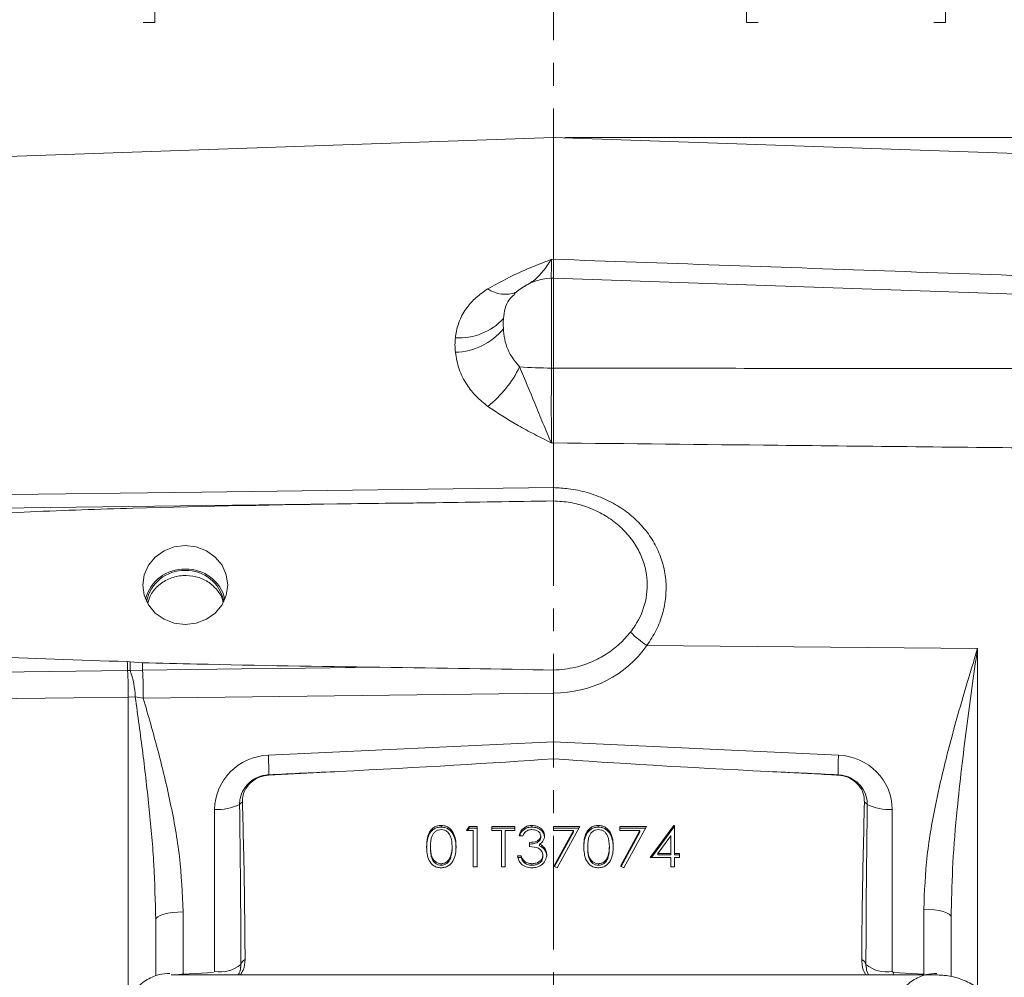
# Model space of a CAD drawing. Header units: inches. Extents: x 0.3 to 33.9, y 0.2 to 21.6.
# Tile 13 of 27: x 21 to 25.3, y 8.9 to 13.1. Entities that reach past the tile are written whole.
import ezdxf

# ---------------------------------------------------------------- set-up
doc = ezdxf.new("R2010")
doc.units = ezdxf.units.IN
doc.header["$MEASUREMENT"] = 0
doc.linetypes.add('CENTERX2', pattern=[0.8, 0.5, -0.1, 0.1, -0.1])
doc.layers.add('SLD-0', color=7, linetype='Continuous', lineweight=15)
doc.styles.add('SLDTEXTSTYLE0', font='TXT', dxfattribs={"width": 0.75})
doc.dimstyles.new('SLDDIMSTYLE0', dxfattribs={"dimtxt": 0.25, "dimasz": 0.13, "dimexe": 0, "dimexo": 0.0625, "dimgap": 0.0625, "dimtad": 0, "dimtih": 1, "dimtoh": 1, "dimrnd": 1e-09, "dimzin": 12, "dimdsep": 46, "dimtxsty": 'SLDTEXTSTYLE0', "dimsah": 1, "dimcen": 0.09, "dimadec": 0, "dimazin": 3, "dimtfac": 1, "dimtofl": 0, "dimtmove": 0, "dimatfit": 3, "dimfxl": 1, "dimfrac": 2, "dimtolj": 1, "dimtzin": 12, "dimarcsym": 0})

# ---------------------------------------------------------------- blocks, each defined once
blk = doc.blocks.new('_D_6')
at = {"layer": 'SLD-0'}
for p, q in [((25.8935, 12.5166), (25.8935, 13.5957)), ((24.2195, 13.5075), (24.1687, 13.5075)), ((24.1687, 13.5075), (24.1687, 13.1106)), ((24.993, 13.5075), (25.0437, 13.5075)), ((25.0437, 13.5075), (25.0437, 13.1106)), ((23.319, 13.4707), (24.0799, 13.4707)), ((25.8935, 13.4707), (25.1325, 13.4707)), ((24.1687, 13.1106), (24.2195, 13.1106)), ((25.0437, 13.1106), (24.993, 13.1106))]:
    blk.add_line(p, q, dxfattribs=at)
for points in [[(23.319, 13.4707), (23.449, 13.4507), (23.449, 13.4907)], [(25.8935, 13.4707), (25.7635, 13.4907), (25.7635, 13.4507)]]:
    blk.add_solid(points, dxfattribs=at)
at = {"layer": 'SLD-0', "char_height": 0.25, "attachment_point": 1, "style": 'SLDTEXTSTYLE0'}
for s, insert in [('2.57', (24.1814, 13.8805, -2.4475)), ('65.4', (24.283, 13.4329, -2.4475))]:
    blk.add_mtext(s, dxfattribs=dict(at, insert=insert))
blk = doc.blocks.new('_D_7')
at = {"layer": 'SLD-0'}
for p, q in [((27.3015, 11.1869), (27.3015, 14.7768)), ((24.8311, 14.6886), (24.7803, 14.6886)), ((24.7803, 14.6886), (24.7803, 14.2917)), ((25.7893, 14.6886), (25.8401, 14.6886)), ((25.8401, 14.6886), (25.8401, 14.2917)), ((23.319, 14.6518), (24.6915, 14.6518)), ((27.3015, 14.6518), (25.9289, 14.6518)), ((24.7803, 14.2917), (24.8311, 14.2917)), ((25.8401, 14.2917), (25.7893, 14.2917))]:
    blk.add_line(p, q, dxfattribs=at)
for points in [[(23.319, 14.6518), (23.449, 14.6318), (23.449, 14.6718)], [(27.3015, 14.6518), (27.1715, 14.6718), (27.1715, 14.6318)]]:
    blk.add_solid(points, dxfattribs=at)
at = {"layer": 'SLD-0', "char_height": 0.25, "attachment_point": 1, "style": 'SLDTEXTSTYLE0'}
for s, insert in [('3.98', (24.8854, 15.0616, -2.4475)), ('101.2', (24.8946, 14.614, -2.4475))]:
    blk.add_mtext(s, dxfattribs=dict(at, insert=insert))
blk = doc.blocks.new('_D_8')
at = {"layer": 'SLD-0'}
for p, q in [((18.751, 11.6936), (18.751, 13.5957)), ((20.5559, 13.5075), (20.5051, 13.5075)), ((20.5051, 13.5075), (20.5051, 13.1106)), ((21.5141, 13.5075), (21.5649, 13.5075)), ((21.5649, 13.5075), (21.5649, 13.1106)), ((18.751, 13.4707), (20.4163, 13.4707)), ((23.319, 13.4707), (21.6537, 13.4707)), ((20.5051, 13.1106), (20.5559, 13.1106)), ((21.5649, 13.1106), (21.5141, 13.1106))]:
    blk.add_line(p, q, dxfattribs=at)
for points in [[(18.751, 13.4707), (18.881, 13.4507), (18.881, 13.4907)], [(23.319, 13.4707), (23.189, 13.4907), (23.189, 13.4507)]]:
    blk.add_solid(points, dxfattribs=at)
at = {"layer": 'SLD-0', "char_height": 0.25, "attachment_point": 1, "style": 'SLDTEXTSTYLE0'}
for s, insert in [('4.57', (20.6101, 13.8805, -2.4475)), ('116.0', (20.6193, 13.4329, -2.4475))]:
    blk.add_mtext(s, dxfattribs=dict(at, insert=insert))
blk = doc.blocks.new('_D_9')
at = {"layer": 'SLD-0'}
for p, q in [((16.776, 12.9103), (16.776, 14.7768)), ((19.5684, 14.6886), (19.5176, 14.6886)), ((19.5176, 14.6886), (19.5176, 14.2917)), ((20.5266, 14.6886), (20.5774, 14.6886)), ((20.5774, 14.6886), (20.5774, 14.2917)), ((16.776, 14.6518), (19.4288, 14.6518)), ((23.319, 14.6518), (20.6662, 14.6518)), ((19.5176, 14.2917), (19.5684, 14.2917)), ((20.5774, 14.2917), (20.5266, 14.2917))]:
    blk.add_line(p, q, dxfattribs=at)
for points in [[(16.776, 14.6518), (16.906, 14.6318), (16.906, 14.6718)], [(23.319, 14.6518), (23.189, 14.6718), (23.189, 14.6318)]]:
    blk.add_solid(points, dxfattribs=at)
at = {"layer": 'SLD-0', "char_height": 0.25, "attachment_point": 1, "style": 'SLDTEXTSTYLE0'}
for s, insert in [('6.54', (19.6226, 15.0616, -2.4475)), ('166.2', (19.6318, 14.614, -2.4475))]:
    blk.add_mtext(s, dxfattribs=dict(at, insert=insert))
blk = doc.blocks.new('_D_11')
at = {"layer": 'SLD-0'}
for p, q in [((23.369, 12.6045), (30.951, 12.6045)), ((30.826, 12.6045), (30.826, 9.2256)), ((30.3469, 8.8515), (30.2962, 8.8515)), ((30.2962, 8.8515), (30.2962, 8.4547)), ((31.3051, 8.8515), (31.3559, 8.8515)), ((31.3559, 8.8515), (31.3559, 8.4547)), ((30.2962, 8.4547), (30.3469, 8.4547)), ((31.3559, 8.4547), (31.3051, 8.4547)), ((30.826, 5.0249), (30.826, 8.4039)), ((26.866, 5.0249), (30.951, 5.0249))]:
    blk.add_line(p, q, dxfattribs=at)
for points in [[(30.826, 12.6045), (30.806, 12.4745), (30.846, 12.4745)], [(30.826, 5.0249), (30.846, 5.1549), (30.806, 5.1549)]]:
    blk.add_solid(points, dxfattribs=at)
at = {"layer": 'SLD-0', "char_height": 0.25, "attachment_point": 1, "style": 'SLDTEXTSTYLE0'}
for s, insert in [('7.58', (30.4012, 9.2246, -2.4475)), ('192.5', (30.4104, 8.7769, -2.4475))]:
    blk.add_mtext(s, dxfattribs=dict(at, insert=insert))

msp = doc.modelspace()

# ---------------------------------------------------------------- linework, layer by layer
at = {"color": 7, "linetype": 'Continuous', "lineweight": 15}
for p, q in [((23.319, 12.6045), (19.7703, 12.4806)), ((25.5232, 12.5276), (23.319, 12.6045)), ((23.319, 12.0686), (23.319, 12.6045)), ((23.3102, 12.0683), (23.319, 12.0686)), ((23.319, 11.9856), (23.3102, 11.9853)), ((25.5232, 11.9086), (23.319, 11.9856)), ((23.319, 11.9856), (23.319, 11.5901)), ((23.3102, 11.5901), (23.319, 11.5901)), ((23.319, 11.2607), (23.3102, 11.2606)), ((23.319, 11.0641), (23.319, 11.2607)), ((23.319, 11.0641), (23.319, 11.064)), ((22.3659, 10.9922), (20.5701, 10.9695)), ((25.1848, 10.3555), (23.7306, 10.3695)), ((21.444, 10.2985), (21.457, 10.2976)), ((21.457, 10.2976), (21.5102, 10.2938)), ((21.4455, 10.2597), (20.5703, 10.2487)), ((21.5115, 10.2607), (21.4564, 10.2595)), ((21.479, 10.1432), (21.4483, 10.1421)), ((21.5142, 10.1375), (21.479, 10.1432)), ((23.319, 10.1602), (21.5142, 10.1375)), ((23.319, 9.945), (23.319, 10.1602)), ((23.319, 10.1602), (23.319, 10.1602)), ((22.0646, 9.887), (23.319, 9.945)), ((23.319, 9.945), (24.5733, 9.887)), ((23.319, 9.945), (23.319, 9.8711)), ((22.3746, 9.815), (22.066, 9.7988)), ((21.8282, 8.9348), (21.8282, 9.6478)), ((24.8098, 9.6478), (24.8098, 8.9348)), ((22.8247, 9.5706), (22.8247, 9.5778)), ((23.2245, 9.5706), (23.2245, 9.5778)), ((23.5165, 9.5706), (23.5165, 9.5778)), ((23.7453, 9.4368), (23.849, 9.5778)), ((23.849, 9.5778), (23.8524, 9.5778)), ((23.849, 9.5706), (23.849, 9.5778)), ((23.8524, 9.5778), (23.8524, 9.4549)), ((22.9365, 9.555), (22.9477, 9.5732)), ((22.9658, 9.555), (22.9365, 9.555)), ((22.9409, 9.555), (22.9477, 9.566)), ((22.9477, 9.5732), (22.9828, 9.5732)), ((22.9477, 9.566), (22.9477, 9.5732)), ((22.9477, 9.566), (22.9828, 9.566)), ((22.9658, 9.3958), (22.9658, 9.555)), ((22.9828, 9.5732), (22.9828, 9.3958)), ((23.0486, 9.5732), (23.1485, 9.5732)), ((23.0486, 9.555), (23.0486, 9.5732)), ((23.0486, 9.566), (23.1485, 9.566)), ((23.09, 9.555), (23.0486, 9.555)), ((23.09, 9.3958), (23.09, 9.555)), ((23.107, 9.555), (23.107, 9.3958)), ((23.1485, 9.555), (23.107, 9.555)), ((23.1485, 9.5732), (23.1485, 9.555)), ((23.185, 9.5323), (23.1679, 9.5323)), ((23.2629, 9.5246), (23.2629, 9.5317)), ((23.319, 9.5732), (23.4359, 9.5732)), ((23.319, 9.555), (23.319, 9.5732)), ((23.319, 9.566), (23.432, 9.566)), ((23.407, 9.555), (23.319, 9.555)), ((23.3213, 9.3988), (23.407, 9.555)), ((23.3244, 9.3973), (23.407, 9.5478)), ((23.4359, 9.5732), (23.336, 9.3913)), ((23.407, 9.5478), (23.407, 9.555)), ((23.6113, 9.5732), (23.7282, 9.5732)), ((23.6113, 9.555), (23.6113, 9.5732)), ((23.6113, 9.566), (23.7243, 9.566)), ((23.6993, 9.555), (23.6113, 9.555)), ((23.6136, 9.3988), (23.6993, 9.555)), ((23.6167, 9.3973), (23.6993, 9.5478)), ((23.7282, 9.5732), (23.6283, 9.3913)), ((23.6993, 9.5478), (23.6993, 9.555)), ((23.7505, 9.4368), (23.849, 9.5706)), ((23.8354, 9.532), (23.7787, 9.4549)), ((23.8354, 9.4549), (23.8354, 9.532)), ((23.849, 9.5706), (23.8524, 9.5706)), ((23.2142, 9.4845), (23.2142, 9.5027)), ((23.2578, 9.488), (23.2578, 9.4952)), ((22.7782, 9.4773), (22.7782, 9.4845)), ((22.8732, 9.4773), (22.8732, 9.4845)), ((23.2727, 9.4398), (23.2727, 9.447)), ((23.2784, 9.4729), (23.2784, 9.48)), ((23.47, 9.4773), (23.47, 9.4845)), ((23.565, 9.4773), (23.565, 9.4845)), ((23.7787, 9.4549), (23.8354, 9.4549)), ((23.7787, 9.4478), (23.7787, 9.4549)), ((23.7787, 9.4478), (23.8354, 9.4478)), ((23.8354, 9.4478), (23.8354, 9.4549)), ((23.8524, 9.4549), (23.8744, 9.4549)), ((23.8524, 9.4478), (23.8524, 9.4549)), ((23.8524, 9.4478), (23.8744, 9.4478)), ((23.8744, 9.4549), (23.8744, 9.4368)), ((22.8252, 9.4023), (22.8252, 9.4095)), ((22.866, 9.4328), (22.866, 9.4399)), ((23.1606, 9.4436), (23.1777, 9.4436)), ((23.1606, 9.4364), (23.1777, 9.4364)), ((23.1777, 9.4364), (23.1777, 9.4436)), ((23.1926, 9.4119), (23.1926, 9.4191)), ((23.2243, 9.4023), (23.2243, 9.4095)), ((23.517, 9.4023), (23.517, 9.4095)), ((23.5578, 9.4328), (23.5578, 9.4399)), ((23.8354, 9.4368), (23.7453, 9.4368)), ((23.8354, 9.3958), (23.8354, 9.4368)), ((23.8524, 9.4368), (23.8524, 9.3958)), ((23.8744, 9.4368), (23.8524, 9.4368)), ((22.9828, 9.3958), (22.9658, 9.3958)), ((23.107, 9.3958), (23.09, 9.3958)), ((23.336, 9.3913), (23.3213, 9.3988)), ((23.6283, 9.3913), (23.6136, 9.3988)), ((23.8524, 9.3958), (23.8354, 9.3958)), ((21.6896, 9.1973), (21.6896, 8.9238)), ((24.9483, 8.9238), (24.9483, 9.2094)), ((25.0698, 9.1997), (25.069, 9.1749)), ((21.569, 8.9165), (21.569, 9.1628)), ((25.069, 9.1749), (25.069, 8.9129)), ((21.6896, 8.9238), (21.8233, 8.93)), ((24.6941, 8.9664), (24.6957, 8.9522)), ((24.8098, 8.9348), (24.8146, 8.93)), ((24.8146, 8.93), (24.9483, 8.9238)), ((25.0003, 8.9206), (21.6366, 8.9206))]:
    msp.add_line(p, q, dxfattribs=at)
at = {"color": 8, "linetype": 'Continuous', "lineweight": 15}
for p, q in [((23.3102, 11.9853), (23.3102, 11.5901)), ((25.1848, 10.3555), (25.1848, 8.8635)), ((21.4483, 8.8598), (21.4483, 10.1421)), ((24.8146, 8.93), (24.8142, 8.9206)), ((24.9483, 8.9238), (24.9482, 8.9206))]:
    msp.add_line(p, q, dxfattribs=at)
at = {"color": 7, "linetype": 'Continuous', "lineweight": 15, "flags": 128}
for points in [[(20.5732, 11.0287), (20.813, 11.0318), (21.7724, 11.0442), (23.319, 11.0641)], [(21.699, 10.8098), (21.6506, 10.8039), (21.6056, 10.7864), (21.5669, 10.7587), (21.5373, 10.7226), (21.5186, 10.6806), (21.5122, 10.6355), (21.5186, 10.5904), (21.5373, 10.5483), (21.5669, 10.5122), (21.6056, 10.4845), (21.6506, 10.4671), (21.699, 10.4612), (21.7473, 10.4671), (21.7923, 10.4845), (21.831, 10.5122), (21.8607, 10.5483), (21.8793, 10.5904), (21.8857, 10.6355), (21.8793, 10.6806), (21.8607, 10.7226), (21.831, 10.7587), (21.7923, 10.7864), (21.7473, 10.8039), (21.699, 10.8098)], [(22.5547, 10.2737), (22.1196, 10.2683), (21.9467, 10.2661), (21.5115, 10.2607)], [(21.4483, 10.1421), (21.2085, 10.1392), (20.5732, 10.1312)], [(21.6896, 9.1973), (21.6658, 9.1964), (21.6431, 9.1943), (21.6223, 9.191), (21.6041, 9.1868), (21.5891, 9.1816), (21.5781, 9.1757), (21.5713, 9.1694), (21.569, 9.1628)], [(24.9483, 9.2094), (24.9721, 9.2085), (24.9948, 9.2064), (25.0157, 9.2032), (25.0339, 9.1989), (25.0488, 9.1937), (25.0599, 9.1879), (25.0667, 9.1815), (25.069, 9.1749)]]:
    msp.add_lwpolyline(points, dxfattribs=at)
at = {"color": 7, "linetype": 'Continuous', "lineweight": 15}
for centre, radius, start, end in [((23.319, 11.7354), 0.25, 92, 133.4921), ((22.9071, 11.9815), 0.2586, 265.6604, 317.8805), ((22.8775, 11.9487), 0.2895, 271.9958, 319.9014), ((22.7102, 11.8226), 0.5134, 308.5679, 333.654), ((23.3117, 13.7323), 2.1422, 266.2144, 269.9615), ((21.6941, 10.5304), 0.1752, 88.3929, 165.6463), ((21.7039, 10.5304), 0.1752, 14.354, 91.6068), ((21.6938, 10.5316), 0.1678, 88.2311, 169.0905), ((21.7041, 10.5316), 0.1678, 10.9099, 91.7686), ((23.9508, 10.7144), 0.4092, 224.3358, 237.4492), ((23.1516, 10.345), 1.7082, 181.5627, 182.8634), ((22.3324, 10.2646), 0.8761, 177.8461, 180.3382), ((23.2523, 10.3441), 1.7428, 181.6541, 182.745), ((18.6831, 10.1336), 2.7653, 0.1765, 2.6134), ((21.1179, 10.1333), 0.3611, 1.5613, 20.4406), ((18.5831, 10.1342), 2.9311, 0.0642, 2.4731), ((21.0124, 9.8247), 1.054, 358.6948, 3.3916), ((25.6256, 9.8247), 1.0542, 176.6087, 181.3051), ((22.0824, 9.7982), 0.0164, 171.5885, 177.8851), ((24.5555, 9.7982), 0.0164, 2.1149, 8.4115), ((21.8421, 9.8575), 0.2102, 266.1928, 297.0836), ((21.977, 9.6333), 0.054, 119.6028, 136.6229), ((24.6609, 9.6333), 0.054, 43.3771, 60.3972), ((24.7958, 9.8575), 0.2102, 242.9164, 273.8072), ((21.9748, 8.958), 0.0321, 113.2501, 164.7465), ((24.6631, 8.958), 0.0321, 15.2535, 66.7499), ((21.8523, 9.0742), 0.1414, 260.1839, 310.3537), ((24.7857, 9.0742), 0.1414, 229.6463, 279.8161)]:
    msp.add_arc(centre, radius, start, end, dxfattribs=at)
at = {"color": 8, "linetype": 'Continuous', "lineweight": 15}
msp.add_arc((23.1066, 12.0486), 0.134, 235.2394, 290.6815, dxfattribs=at)
at = {"color": 7, "linetype": 'Continuous', "lineweight": 15}
for centre, major_axis, ratio, start_param, end_param in [((23.3148, 10.6427), (0.4929, -0.0872), 0.962793, 4.889568, 5.863291), ((21.3633, 10.1687), (3.4254, 0), 0.032706, 0.963213, 1.21557), ((22.0732, 9.6509), (0.2415, 0.0428), 0.962793, 1.4369, 2.97279), ((24.5648, 9.6509), (0.2415, -0.0428), 0.962793, 0.168803, 1.704693), ((20.982, 9.8702), (3.1511, 0.1027), 0.035536, 5.168987, 5.546744), ((25.656, 9.8702), (3.1511, -0.1027), 0.035536, 3.878034, 4.255791), ((-10.9079, 8.395), (75.3191, 3.441), 0.001485, 5.165463, 5.170022), ((57.5459, 8.395), (75.3191, -3.441), 0.001485, 4.254756, 4.259315), ((21.824, 8.758), (0.0043, 2.6055), 0.046027, 4.792529, 5.070198), ((24.814, 8.758), (-0.0043, 2.6055), 0.046027, 1.212987, 1.490656)]:
    msp.add_ellipse(centre, major_axis=major_axis, ratio=ratio, start_param=start_param, end_param=end_param, dxfattribs=at)
at = {"color": 8, "linetype": 'Continuous', "lineweight": 15}
msp.add_ellipse((21.694, 8.869), major_axis=(0.1249, 0.0102), ratio=0.438104, start_param=1.569865, end_param=1.771679, dxfattribs=at)
at = {"color": 7, "linetype": 'Continuous', "lineweight": 15}
for points, knots in [([(23.0303, 11.9385), (23.0736, 11.9626), (23.1391, 11.9989), (23.2355, 12.0391), (23.285, 12.0586), (23.31, 12.0682), (23.3102, 12.0683)], [0, 0, 0, 0, 0.4933981, 0.745029, 0.9974526, 1, 1, 1, 1]), ([(23.319, 12.0686), (23.319, 12.0537), (23.319, 12.0236), (23.319, 11.9946), (23.319, 11.987), (23.319, 11.9833)], [0, 0, 0, 0, 0.329952, 0.67005, 1, 1, 1, 1]), ([(23.319, 12.0686), (23.8047, 12.0516), (24.5395, 12.0258), (25.2742, 11.9999), (25.5232, 11.9912)], [0, 0, 0, 0, 0.661168, 1, 1, 1, 1]), ([(22.8875, 11.7237), (22.8881, 11.7282), (22.8912, 11.7537), (22.9039, 11.7996), (22.9345, 11.8542), (22.9767, 11.9015), (23.0122, 11.926), (23.0303, 11.9385)], [0, 0, 0, 0, 0.054789, 0.306863, 0.566571, 0.779998, 1, 1, 1, 1]), ([(23.0989, 11.8081), (23.0985, 11.8007), (23.0976, 11.7859), (23.0985, 11.7701), (23.0989, 11.7623)], [0, 0, 0, 0, 0.500001, 1, 1, 1, 1]), ([(23.0989, 11.7623), (23.0992, 11.7588), (23.1019, 11.7255), (23.1135, 11.664), (23.1533, 11.6154), (23.1702, 11.5947)], [0, 0, 0, 0, 0.0617, 0.60057, 1, 1, 1, 1]), ([(22.8875, 11.6594), (22.8867, 11.6702), (22.885, 11.6918), (22.8867, 11.7131), (22.8875, 11.7237)], [0, 0, 0, 0, 0.500001, 1, 1, 1, 1]), ([(23.0303, 11.4212), (23.0127, 11.4354), (22.9771, 11.4643), (22.9339, 11.52), (22.9002, 11.586), (22.8918, 11.6346), (22.8875, 11.6594)], [0, 0, 0, 0, 0.21336, 0.43352, 0.71127, 1, 1, 1, 1]), ([(23.1702, 11.5947), (23.1927, 11.5411), (23.2281, 11.4568), (23.2736, 11.3453), (23.2978, 11.2885), (23.3101, 11.2608), (23.3102, 11.2606)], [0, 0, 0, 0, 0.458943, 0.721865, 0.99767, 1, 1, 1, 1]), ([(23.3102, 11.5901), (23.3101, 11.5624), (23.3098, 11.5062), (23.3097, 11.4215), (23.3098, 11.3374), (23.3101, 11.2865), (23.3102, 11.2606)], [0, 0, 0, 0, 0.239385, 0.485722, 0.738731, 1, 1, 1, 1]), ([(23.319, 11.5901), (23.319, 11.5616), (23.319, 11.5037), (23.319, 11.4183), (23.319, 11.3352), (23.319, 11.2858), (23.319, 11.2607)], [0, 0, 0, 0, 0.246215, 0.500001, 0.746214, 1, 1, 1, 1]), ([(23.319, 11.5901), (23.7081, 11.5894), (24.4429, 11.5881), (25.1776, 11.5877), (25.5232, 11.5875)], [0, 0, 0, 0, 0.5296757, 1, 1, 1, 1]), ([(23.3102, 11.2606), (23.31, 11.2607), (23.285, 11.2733), (23.2355, 11.2983), (23.1391, 11.3488), (23.0736, 11.3923), (23.0303, 11.4212)], [0, 0, 0, 0, 0.002547, 0.254971, 0.506602, 1, 1, 1, 1]), ([(25.5232, 11.2374), (25.1172, 11.2417), (24.3825, 11.2494), (23.6477, 11.2572), (23.319, 11.2607)], [0, 0, 0, 0, 0.55255, 1, 1, 1, 1]), ([(23.319, 11.064), (23.3189, 11.0531), (23.3189, 11.0311), (23.3188, 11.0125), (23.3189, 11.0075), (23.3189, 11.0056)], [0, 0, 0, 0, 0.381475, 0.762947, 1, 1, 1, 1]), ([(23.319, 11.064), (23.3411, 11.0629), (23.3912, 11.0602), (23.4678, 11.0438), (23.5459, 11.0155), (23.6175, 10.976), (23.6804, 10.927), (23.7328, 10.8691), (23.7736, 10.8044), (23.8012, 10.734), (23.8154, 10.66), (23.8153, 10.5841), (23.8011, 10.5087), (23.7737, 10.4356), (23.745, 10.3916), (23.7306, 10.3695)], [0, 0, 0, 0, 0.0632031, 0.1431444, 0.2230807, 0.302355, 0.3816187, 0.4593966, 0.53716, 0.6140366, 0.6909035, 0.7679438, 0.8449877, 0.922487, 1, 1, 1, 1]), ([(22.6688, 10.9959), (22.7127, 10.9964), (22.9294, 10.9989), (23.1461, 11.0026), (23.3189, 11.0056)], [0, 0, 0, 0, 0.202656, 1, 1, 1, 1]), ([(23.3189, 11.0056), (23.3437, 11.0039), (23.3934, 11.0005), (23.4656, 10.9808), (23.5332, 10.9505), (23.5939, 10.9101), (23.6456, 10.8608), (23.6862, 10.8053), (23.7147, 10.7448), (23.7353, 10.6643), (23.7308, 10.5636), (23.6953, 10.4791), (23.6652, 10.4382), (23.6581, 10.4285)], [0, 0, 0, 0, 0.085884, 0.171755, 0.257899, 0.34403, 0.427911, 0.511758, 0.59136, 0.670928, 0.816442, 0.9565, 1, 1, 1, 1]), ([(22.6688, 10.9959), (22.5888, 10.995), (22.1888, 10.9903), (21.6385, 10.979), (21.018, 10.9597), (20.7178, 10.941), (20.5677, 10.9317)], [0, 0, 0, 0, 0.114153, 0.570776, 0.785343, 1, 1, 1, 1]), ([(21.8645, 10.5619), (21.8643, 10.5631), (21.8621, 10.5821), (21.8402, 10.6146), (21.8001, 10.6523), (21.7466, 10.6747), (21.6881, 10.6797), (21.6306, 10.6667), (21.5816, 10.637), (21.5469, 10.5985), (21.5381, 10.5686), (21.5344, 10.5561)], [0, 0, 0, 0, 0.008878, 0.136772, 0.265089, 0.393868, 0.522663, 0.651127, 0.779371, 0.90768, 1, 1, 1, 1]), ([(23.6581, 10.4285), (23.6427, 10.4106), (23.6115, 10.3744), (23.5534, 10.3304), (23.4883, 10.2958), (23.4101, 10.2687), (23.3519, 10.2636), (23.3188, 10.2607)], [0, 0, 0, 0, 0.185118, 0.375609, 0.56021, 0.750399, 1, 1, 1, 1]), ([(24.9483, 9.2094), (24.9517, 9.288), (24.9585, 9.4461), (25.0071, 9.7165), (25.0831, 10.0193), (25.1506, 10.2427), (25.1846, 10.3549), (25.1848, 10.3555)], [0, 0, 0, 0, 0.200948, 0.404035, 0.700761, 0.998253, 1, 1, 1, 1]), ([(20.5677, 10.3393), (20.6475, 10.3338), (20.9392, 10.3138), (21.2316, 10.3049), (21.444, 10.2985)], [0, 0, 0, 0, 0.273569, 1, 1, 1, 1]), ([(21.5102, 10.2938), (21.5902, 10.2917), (21.9383, 10.2825), (22.2865, 10.2775), (22.5547, 10.2737)], [0, 0, 0, 0, 0.229721, 1, 1, 1, 1]), ([(21.4564, 10.2595), (21.4547, 10.2595), (21.4511, 10.2597), (21.4475, 10.2597), (21.4455, 10.2597)], [0, 0, 0, 0, 0.44896, 1, 1, 1, 1]), ([(23.3188, 10.2607), (23.3188, 10.2537), (23.3188, 10.2353), (23.3189, 10.2001), (23.3189, 10.1735), (23.319, 10.1602)], [0, 0, 0, 0, 0.230653, 0.615324, 1, 1, 1, 1]), ([(21.569, 9.1628), (21.5671, 9.2436), (21.5635, 9.4055), (21.5413, 9.65), (21.513, 9.8965), (21.4903, 10.0609), (21.479, 10.1432)], [0, 0, 0, 0, 0.243652, 0.488293, 0.743873, 1, 1, 1, 1]), ([(21.5142, 10.1375), (21.5362, 10.0614), (21.5801, 9.9091), (21.6354, 9.6768), (21.679, 9.4397), (21.686, 9.2783), (21.6896, 9.1973)], [0, 0, 0, 0, 0.247523, 0.495355, 0.746644, 1, 1, 1, 1]), ([(21.9378, 9.6704), (21.9383, 9.6791), (21.9397, 9.7021), (21.9529, 9.7339), (21.9771, 9.7647), (22.0094, 9.788), (22.042, 9.7987), (22.0614, 9.8003), (22.0662, 9.8006)], [0, 0, 0, 0, 0.133792, 0.349994, 0.507744, 0.714733, 0.929626, 1, 1, 1, 1]), ([(22.066, 9.7988), (22.0524, 9.7969), (22.0253, 9.7929), (21.99, 9.7713), (21.9639, 9.7409), (21.9513, 9.7086), (21.9506, 9.6879), (21.9504, 9.6802)], [0, 0, 0, 0, 0.215697, 0.431706, 0.649625, 0.869325, 1, 1, 1, 1]), ([(24.5719, 9.7988), (24.567, 9.7991), (24.542, 9.8005), (24.4391, 9.806), (24.3412, 9.811), (24.2634, 9.815)], [0, 0, 0, 0, 0.048249, 0.242972, 1, 1, 1, 1]), ([(24.5718, 9.8006), (24.5837, 9.7992), (24.6095, 9.796), (24.64, 9.7803), (24.6678, 9.7572), (24.6896, 9.7266), (24.6994, 9.6939), (24.7, 9.6749), (24.7001, 9.6704)], [0, 0, 0, 0, 0.175562, 0.377502, 0.49269, 0.711013, 0.929956, 1, 1, 1, 1]), ([(24.6876, 9.6802), (24.6866, 9.6933), (24.6847, 9.7194), (24.6644, 9.7547), (24.6337, 9.7817), (24.6007, 9.7958), (24.5795, 9.798), (24.5719, 9.7988)], [0, 0, 0, 0, 0.220211, 0.44058, 0.660997, 0.880134, 1, 1, 1, 1]), ([(21.9504, 9.6802), (21.9523, 9.6131), (21.9589, 9.3822), (21.9608, 9.1513), (21.9622, 8.9875)], [0, 0, 0, 0, 0.290691, 1, 1, 1, 1]), ([(24.6758, 8.9875), (24.6758, 8.9983), (24.6762, 9.0804), (24.6781, 9.3113), (24.6838, 9.5314), (24.6876, 9.6802)], [0, 0, 0, 0, 0.046774, 0.355545, 1, 1, 1, 1]), ([(22.7611, 9.4844), (22.7614, 9.4948), (22.7619, 9.5155), (22.7687, 9.541), (22.7805, 9.5588), (22.7928, 9.5694), (22.808, 9.5765), (22.8191, 9.5773), (22.8247, 9.5778)], [0, 0, 0, 0, 0.250526, 0.500164, 0.625272, 0.750198, 0.875111, 1, 1, 1, 1]), ([(22.8247, 9.5778), (22.8303, 9.5773), (22.8414, 9.5765), (22.8619, 9.5672), (22.88, 9.5462), (22.8893, 9.5157), (22.8899, 9.4949), (22.8903, 9.4844)], [0, 0, 0, 0, 0.12517, 0.250336, 0.498865, 0.749017, 1, 1, 1, 1]), ([(23.1679, 9.5323), (23.1701, 9.5391), (23.1745, 9.5527), (23.189, 9.5678), (23.2066, 9.5764), (23.2185, 9.5773), (23.2245, 9.5778)], [0, 0, 0, 0, 0.280288, 0.559679, 0.779747, 1, 1, 1, 1]), ([(23.2245, 9.5778), (23.2322, 9.577), (23.2476, 9.5754), (23.266, 9.564), (23.2777, 9.5486), (23.2792, 9.5373), (23.28, 9.5317)], [0, 0, 0, 0, 0.280085, 0.559868, 0.7801, 1, 1, 1, 1]), ([(23.4529, 9.4844), (23.4532, 9.4948), (23.4537, 9.5155), (23.4605, 9.541), (23.4723, 9.5588), (23.4846, 9.5694), (23.4998, 9.5765), (23.5109, 9.5773), (23.5165, 9.5778)], [0, 0, 0, 0, 0.2505259, 0.5001641, 0.6252724, 0.7501981, 0.8751105, 1, 1, 1, 1]), ([(23.5165, 9.5778), (23.5221, 9.5773), (23.5332, 9.5765), (23.5537, 9.5672), (23.5718, 9.5462), (23.5811, 9.5157), (23.5817, 9.4949), (23.582, 9.4844)], [0, 0, 0, 0, 0.12517, 0.250336, 0.498865, 0.749017, 1, 1, 1, 1]), ([(22.7611, 9.4773), (22.7614, 9.4876), (22.7619, 9.5083), (22.7687, 9.5339), (22.7805, 9.5516), (22.7928, 9.5622), (22.808, 9.5693), (22.8191, 9.5702), (22.8247, 9.5706)], [0, 0, 0, 0, 0.250526, 0.500164, 0.625272, 0.750198, 0.875111, 1, 1, 1, 1]), ([(22.8252, 9.5596), (22.8209, 9.5592), (22.8122, 9.5583), (22.8006, 9.5521), (22.7914, 9.5434), (22.7788, 9.5218), (22.7785, 9.5011), (22.7782, 9.4845)], [0, 0, 0, 0, 0.125139, 0.2504182, 0.3755188, 0.5008476, 1, 1, 1, 1]), ([(22.8247, 9.5706), (22.8303, 9.5702), (22.8414, 9.5693), (22.8619, 9.5601), (22.88, 9.539), (22.8893, 9.5086), (22.8899, 9.4877), (22.8903, 9.4773)], [0, 0, 0, 0, 0.12517, 0.250336, 0.498865, 0.749017, 1, 1, 1, 1]), ([(22.8732, 9.4845), (22.8725, 9.501), (22.8714, 9.5257), (22.8537, 9.55), (22.8383, 9.5583), (22.8296, 9.5591), (22.8252, 9.5596)], [0, 0, 0, 0, 0.5000713, 0.7490204, 0.8745984, 1, 1, 1, 1]), ([(23.1709, 9.5323), (23.1723, 9.5366), (23.1761, 9.5477), (23.1891, 9.5606), (23.2066, 9.5693), (23.2185, 9.5702), (23.2245, 9.5706)], [0, 0, 0, 0, 0.1988501, 0.5098563, 0.7548242, 1, 1, 1, 1]), ([(23.2247, 9.5596), (23.2198, 9.5592), (23.2099, 9.5585), (23.1942, 9.5496), (23.1885, 9.5388), (23.185, 9.5323)], [0, 0, 0, 0, 0.280637, 0.560366, 1, 1, 1, 1]), ([(23.2142, 9.5027), (23.225, 9.5036), (23.2411, 9.505), (23.2568, 9.5154), (23.2622, 9.5243), (23.2627, 9.5292), (23.2629, 9.5317)], [0, 0, 0, 0, 0.499419, 0.749016, 0.874544, 1, 1, 1, 1]), ([(23.2245, 9.5706), (23.2322, 9.5698), (23.2476, 9.5683), (23.266, 9.5569), (23.2777, 9.5414), (23.2792, 9.5301), (23.28, 9.5245)], [0, 0, 0, 0, 0.280085, 0.559868, 0.7801, 1, 1, 1, 1]), ([(23.2629, 9.5317), (23.262, 9.5364), (23.26, 9.5457), (23.2455, 9.5572), (23.2326, 9.5587), (23.2247, 9.5596)], [0, 0, 0, 0, 0.278861, 0.560075, 1, 1, 1, 1]), ([(23.28, 9.5317), (23.2797, 9.5276), (23.2791, 9.5194), (23.2722, 9.5058), (23.2633, 9.4992), (23.2578, 9.4952)], [0, 0, 0, 0, 0.28051, 0.560792, 1, 1, 1, 1]), ([(23.4529, 9.4773), (23.4532, 9.4876), (23.4537, 9.5083), (23.4605, 9.5339), (23.4723, 9.5516), (23.4846, 9.5622), (23.4998, 9.5693), (23.5109, 9.5702), (23.5165, 9.5706)], [0, 0, 0, 0, 0.2505259, 0.5001641, 0.6252724, 0.7501981, 0.8751105, 1, 1, 1, 1]), ([(23.517, 9.5596), (23.5127, 9.5592), (23.504, 9.5583), (23.4924, 9.5521), (23.4832, 9.5434), (23.4706, 9.5218), (23.4703, 9.5011), (23.47, 9.4845)], [0, 0, 0, 0, 0.125139, 0.250418, 0.375519, 0.500847, 1, 1, 1, 1]), ([(23.5165, 9.5706), (23.5221, 9.5702), (23.5332, 9.5693), (23.5537, 9.5601), (23.5718, 9.539), (23.5811, 9.5086), (23.5817, 9.4877), (23.582, 9.4773)], [0, 0, 0, 0, 0.12517, 0.250336, 0.498865, 0.749017, 1, 1, 1, 1]), ([(23.565, 9.4845), (23.5643, 9.501), (23.5632, 9.5257), (23.5455, 9.55), (23.5301, 9.5583), (23.5214, 9.5591), (23.517, 9.5596)], [0, 0, 0, 0, 0.5000713, 0.7490204, 0.8745984, 1, 1, 1, 1]), ([(23.2142, 9.4955), (23.225, 9.4965), (23.2411, 9.4979), (23.2568, 9.5083), (23.2622, 9.5171), (23.2627, 9.5221), (23.2629, 9.5246)], [0, 0, 0, 0, 0.499418, 0.749016, 0.874544, 1, 1, 1, 1]), ([(23.2578, 9.4952), (23.2622, 9.493), (23.2701, 9.4892), (23.2759, 9.4828), (23.2784, 9.48)], [0, 0, 0, 0, 0.559798, 1, 1, 1, 1]), ([(23.2578, 9.488), (23.2622, 9.4858), (23.2701, 9.482), (23.2759, 9.4757), (23.2784, 9.4729)], [0, 0, 0, 0, 0.559798, 1, 1, 1, 1]), ([(22.8247, 9.3913), (22.8191, 9.3917), (22.808, 9.3925), (22.7879, 9.4018), (22.7701, 9.423), (22.762, 9.4534), (22.7614, 9.4741), (22.7611, 9.4844)], [0, 0, 0, 0, 0.1251809, 0.2503507, 0.4987773, 0.7489451, 1, 1, 1, 1]), ([(22.7782, 9.4845), (22.7784, 9.4764), (22.7787, 9.4602), (22.7837, 9.4361), (22.7968, 9.4189), (22.8122, 9.4108), (22.8209, 9.4099), (22.8252, 9.4095)], [0, 0, 0, 0, 0.251085, 0.50137, 0.749628, 0.874877, 1, 1, 1, 1]), ([(22.7782, 9.4773), (22.7784, 9.4692), (22.7787, 9.453), (22.7837, 9.4289), (22.7968, 9.4117), (22.8122, 9.4036), (22.8209, 9.4027), (22.8252, 9.4023)], [0, 0, 0, 0, 0.251085, 0.50137, 0.749628, 0.874877, 1, 1, 1, 1]), ([(22.8903, 9.4844), (22.8899, 9.474), (22.8893, 9.4532), (22.8801, 9.4227), (22.8618, 9.4018), (22.8414, 9.3925), (22.8303, 9.3917), (22.8247, 9.3913)], [0, 0, 0, 0, 0.251002, 0.5011376, 0.7496117, 0.874807, 1, 1, 1, 1]), ([(22.866, 9.4399), (22.8684, 9.4481), (22.8728, 9.4627), (22.8731, 9.4778), (22.8732, 9.4845)], [0, 0, 0, 0, 0.559599, 1, 1, 1, 1]), ([(22.866, 9.4328), (22.8684, 9.4409), (22.8728, 9.4555), (22.8731, 9.4707), (22.8732, 9.4773)], [0, 0, 0, 0, 0.559599, 1, 1, 1, 1]), ([(23.2727, 9.447), (23.2724, 9.4501), (23.2719, 9.4563), (23.2659, 9.4675), (23.2483, 9.4827), (23.2278, 9.4838), (23.2142, 9.4845)], [0, 0, 0, 0, 0.125586, 0.251191, 0.500605, 1, 1, 1, 1]), ([(23.2897, 9.4485), (23.2884, 9.4398), (23.2856, 9.4224), (23.2678, 9.4033), (23.2461, 9.3929), (23.2314, 9.3918), (23.224, 9.3913)], [0, 0, 0, 0, 0.279304, 0.558838, 0.779277, 1, 1, 1, 1]), ([(23.2243, 9.4095), (23.2309, 9.4099), (23.2441, 9.4107), (23.26, 9.4199), (23.2708, 9.4325), (23.2721, 9.4422), (23.2727, 9.447)], [0, 0, 0, 0, 0.2805993, 0.5601511, 0.7803033, 1, 1, 1, 1]), ([(23.2784, 9.48), (23.282, 9.4746), (23.2886, 9.4649), (23.2894, 9.4535), (23.2897, 9.4485)], [0, 0, 0, 0, 0.559418, 1, 1, 1, 1]), ([(23.2784, 9.4729), (23.282, 9.4674), (23.2886, 9.4577), (23.2894, 9.4464), (23.2897, 9.4414)], [0, 0, 0, 0, 0.559418, 1, 1, 1, 1]), ([(23.5165, 9.3913), (23.5109, 9.3917), (23.4998, 9.3925), (23.4796, 9.4018), (23.4619, 9.423), (23.4538, 9.4534), (23.4532, 9.4741), (23.4529, 9.4844)], [0, 0, 0, 0, 0.125181, 0.250351, 0.498777, 0.748945, 1, 1, 1, 1]), ([(23.47, 9.4845), (23.4702, 9.4764), (23.4705, 9.4602), (23.4755, 9.4361), (23.4886, 9.4189), (23.504, 9.4108), (23.5127, 9.4099), (23.517, 9.4095)], [0, 0, 0, 0, 0.251085, 0.50137, 0.749628, 0.874877, 1, 1, 1, 1]), ([(23.47, 9.4773), (23.4702, 9.4692), (23.4705, 9.453), (23.4755, 9.4289), (23.4886, 9.4117), (23.504, 9.4036), (23.5127, 9.4027), (23.517, 9.4023)], [0, 0, 0, 0, 0.251085, 0.50137, 0.749628, 0.874877, 1, 1, 1, 1]), ([(23.582, 9.4844), (23.5817, 9.474), (23.5811, 9.4532), (23.5719, 9.4227), (23.5536, 9.4018), (23.5332, 9.3925), (23.5221, 9.3917), (23.5165, 9.3913)], [0, 0, 0, 0, 0.251002, 0.5011376, 0.7496118, 0.874807, 1, 1, 1, 1]), ([(23.5578, 9.4399), (23.5602, 9.4481), (23.5645, 9.4627), (23.5649, 9.4778), (23.565, 9.4845)], [0, 0, 0, 0, 0.559599, 1, 1, 1, 1]), ([(23.5578, 9.4328), (23.5602, 9.4409), (23.5645, 9.4555), (23.5649, 9.4707), (23.565, 9.4773)], [0, 0, 0, 0, 0.559599, 1, 1, 1, 1]), ([(22.8252, 9.4095), (22.8304, 9.4101), (22.8408, 9.4113), (22.8569, 9.4214), (22.8625, 9.4329), (22.866, 9.4399)], [0, 0, 0, 0, 0.280258, 0.560782, 1, 1, 1, 1]), ([(22.8252, 9.4023), (22.8304, 9.4029), (22.8408, 9.4041), (22.8569, 9.4142), (22.8625, 9.4257), (22.866, 9.4328)], [0, 0, 0, 0, 0.280258, 0.560782, 1, 1, 1, 1]), ([(23.224, 9.3913), (23.2153, 9.392), (23.1979, 9.3934), (23.1773, 9.407), (23.1654, 9.4249), (23.1622, 9.4374), (23.1606, 9.4436)], [0, 0, 0, 0, 0.2798858, 0.5589782, 0.779262, 1, 1, 1, 1]), ([(23.1777, 9.4436), (23.1794, 9.4384), (23.1825, 9.4292), (23.1895, 9.4222), (23.1926, 9.4191)], [0, 0, 0, 0, 0.560695, 1, 1, 1, 1]), ([(23.1777, 9.4364), (23.1794, 9.4313), (23.1825, 9.4221), (23.1895, 9.415), (23.1926, 9.4119)], [0, 0, 0, 0, 0.560695, 1, 1, 1, 1]), ([(23.1926, 9.4191), (23.198, 9.4159), (23.2078, 9.4102), (23.2193, 9.4097), (23.2243, 9.4095)], [0, 0, 0, 0, 0.558748, 1, 1, 1, 1]), ([(23.1926, 9.4119), (23.198, 9.4087), (23.2078, 9.403), (23.2193, 9.4025), (23.2243, 9.4023)], [0, 0, 0, 0, 0.558748, 1, 1, 1, 1]), ([(23.2243, 9.4023), (23.2309, 9.4027), (23.2441, 9.4035), (23.26, 9.4127), (23.2708, 9.4254), (23.2721, 9.435), (23.2727, 9.4398)], [0, 0, 0, 0, 0.2805993, 0.5601511, 0.7803033, 1, 1, 1, 1]), ([(23.517, 9.4095), (23.5222, 9.4101), (23.5326, 9.4113), (23.5486, 9.4214), (23.5543, 9.4329), (23.5578, 9.4399)], [0, 0, 0, 0, 0.280258, 0.560782, 1, 1, 1, 1]), ([(23.517, 9.4023), (23.5222, 9.4029), (23.5326, 9.4041), (23.5486, 9.4142), (23.5543, 9.4257), (23.5578, 9.4328)], [0, 0, 0, 0, 0.280258, 0.560782, 1, 1, 1, 1]), ([(21.9622, 8.9875), (21.9612, 8.9716), (21.9597, 8.9476), (21.9462, 8.9275), (21.9416, 8.9206)], [0, 0, 0, 0, 0.66017, 1, 1, 1, 1]), ([(24.694, 8.9206), (24.6939, 8.9208), (24.6835, 8.9331), (24.6777, 8.9573), (24.6762, 8.9801), (24.6758, 8.9875)], [0, 0, 0, 0, 0.007445, 0.678134, 1, 1, 1, 1]), ([(21.631, 8.9267), (21.6154, 8.9257), (21.5936, 8.9243), (21.563, 8.915), (21.538, 8.9041), (21.5109, 8.8862), (21.4863, 8.8626), (21.4655, 8.833), (21.4515, 8.7983), (21.445, 8.7696), (21.4466, 8.7534), (21.4469, 8.7501)], [0, 0, 0, 0, 0.159957, 0.224205, 0.33095, 0.442386, 0.562768, 0.689969, 0.82379, 0.964719, 1, 1, 1, 1]), ([(21.9422, 8.9521), (21.9422, 8.9503), (21.9423, 8.9397), (21.937, 8.9293), (21.9325, 8.9206)], [0, 0, 0, 0, 0.173807, 1, 1, 1, 1]), ([(21.9424, 8.952), (21.9427, 8.9531), (21.9442, 8.9578), (21.944, 8.9627), (21.9438, 8.9664)], [0, 0, 0, 0, 0.228644, 1, 1, 1, 1]), ([(24.7058, 8.9206), (24.7038, 8.924), (24.6976, 8.9342), (24.6965, 8.945), (24.6958, 8.9523)], [0, 0, 0, 0, 0.328581, 1, 1, 1, 1]), ([(25.006, 8.9267), (24.9904, 8.9257), (24.9686, 8.9243), (24.938, 8.915), (24.913, 8.9041), (24.8859, 8.8862), (24.8613, 8.8626), (24.8405, 8.833), (24.8265, 8.7983), (24.82, 8.7696), (24.8216, 8.7534), (24.8219, 8.7501)], [0, 0, 0, 0, 0.159957, 0.224206, 0.33095, 0.442386, 0.562768, 0.689969, 0.82379, 0.964719, 1, 1, 1, 1]), ([(25.2355, 8.819), (25.2195, 8.8345), (25.1874, 8.8655), (25.1281, 8.8971), (25.0649, 8.917), (25.0216, 8.9193), (25.0003, 8.9204)], [0, 0, 0, 0, 0.256761, 0.510731, 0.759485, 1, 1, 1, 1])]:
    msp.add_open_spline(points, degree=3, knots=knots, dxfattribs=at)
at = {"color": 8, "linetype": 'Continuous', "lineweight": 15}
for points, knots in [([(23.3102, 12.0683), (23.3101, 12.0681), (23.2978, 12.0487), (23.2736, 12.0152), (23.2351, 11.9741), (23.2071, 11.958), (23.192, 11.9493)], [0, 0, 0, 0, 0.0027416, 0.3272098, 0.6365206, 1, 1, 1, 1]), ([(23.3102, 12.0683), (23.3102, 12.0673), (23.3101, 12.0509), (23.3098, 12.0226), (23.3097, 11.9952), (23.3097, 11.9814), (23.3099, 11.9828), (23.31, 11.9832)], [0, 0, 0, 0, 0.016586, 0.293797, 0.579059, 0.864164, 1, 1, 1, 1]), ([(23.1489, 11.9142), (23.1401, 11.9066), (23.119, 11.8883), (23.1052, 11.8525), (23.101, 11.823), (23.0989, 11.8081)], [0, 0, 0, 0, 0.261082, 0.624979, 1, 1, 1, 1]), ([(25.1848, 10.3555), (25.1847, 10.3549), (25.1682, 10.239), (25.1353, 10.0051), (25.0984, 9.6905), (25.0748, 9.4213), (25.0714, 9.2709), (25.0698, 9.1997)], [0, 0, 0, 0, 0.001845, 0.308796, 0.617014, 0.818689, 1, 1, 1, 1])]:
    msp.add_open_spline(points, degree=3, knots=knots, dxfattribs=at)
at = {"layer": 'SLD-0', "linetype": 'CENTERX2', "lineweight": 0}
msp.add_line((23.319, 15.9322), (23.319, 2.501), dxfattribs=at)

# ---------------------------------------------------------------- dimensions: what is measured, and where the dimension line sits
at = {"layer": 'SLD-0'}
for base, p2, picture, middle in [((16.776, 14.6518), (16.776, 12.8603), '_D_9', (20.0475, 14.6518)), ((18.751, 13.4707), (18.751, 11.6436), '_D_8', (21.035, 13.4707)), ((25.8935, 13.4707), (25.8935, 12.4666), '_D_6', (24.6062, 13.4707)), ((27.3015, 14.6518), (27.3015, 11.1369), '_D_7', (25.3102, 14.6518))]:
    dim = msp.add_linear_dim(base=base, p1=(23.319, 15.9322), p2=p2, dimstyle='SLDDIMSTYLE0', dxfattribs=at)
    dim.commit()
    dim.dimension.update_dxf_attribs({"geometry": picture, "text_midpoint": middle, "dimtype": 160})
dim = msp.add_linear_dim(base=(30.826, 12.6045), p1=(26.816, 5.0249), p2=(23.319, 12.6045), angle=90, dimstyle='SLDDIMSTYLE0', dxfattribs=at)
dim.commit()
dim.dimension.update_dxf_attribs({"geometry": '_D_11', "text_midpoint": (30.826, 8.8147), "dimtype": 160})

doc.saveas('drawing.dxf')
